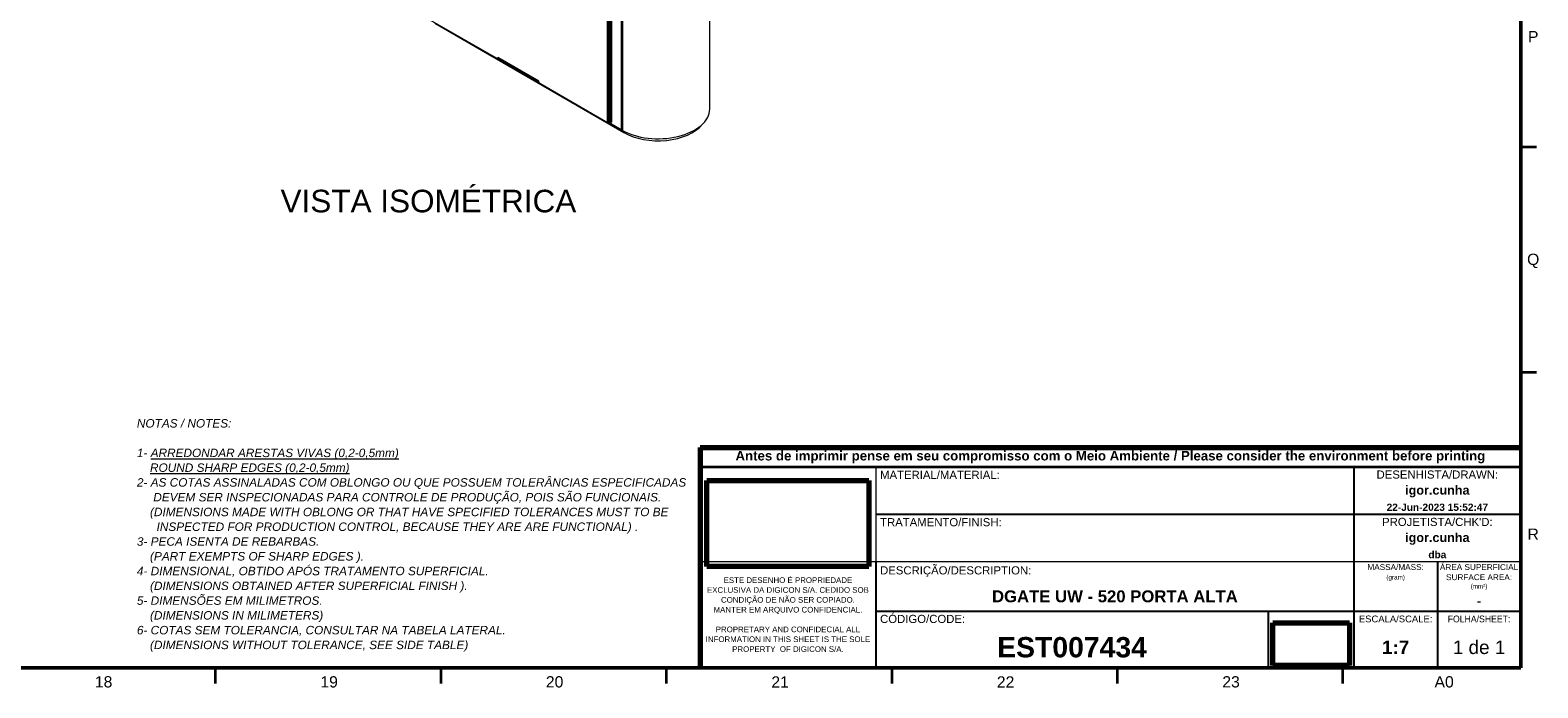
# Model space of a CAD drawing. Header units: millimetres. Extents: x 4 to 1188, y 1 to 840.
# Tile 139 of 197: x 853 to 1188, y 1 to 146. Entities that reach past the tile are written whole.
import ezdxf

# ---------------------------------------------------------------- set-up
doc = ezdxf.new("R2010")
doc.units = ezdxf.units.MM
doc.layers.add('1', color=7, linetype='Continuous')
doc.layers.add('256', color=7, linetype='Continuous')
doc.styles.add('Arial Unicode MS', font='Arial Unicode MS')
picture_1 = doc.add_image_def('image1.png', size_in_pixel=(283, 150))
picture_2 = doc.add_image_def('image2.png', size_in_pixel=(134, 74))

# ---------------------------------------------------------------- blocks, each defined once
blk = doc.blocks.new('TabularNote2')
at = {"layer": '256', "color": 18, "linetype": 'Continuous', "lineweight": 70}
for p, q in [((-182, 48.81), (-143, 48.81)), ((-182, 48.81), (-182, 44.58)), ((-143, 48.81), (-56, 48.81)), ((-56, 48.81), (-37, 48.81)), ((-37, 48.81), (-18.5, 48.81)), ((-18.5, 48.81), (0, 48.81)), ((-182, 44.58), (-182, 41.08)), ((-182, 41.08), (-182, 37.08)), ((-182, 37.08), (-182, 34.08)), ((-182, 34.08), (-182, 30.58)), ((-182, 30.58), (-182, 26.58)), ((-182, 26.58), (-182, 23.58)), ((-182, 23.58), (-182, 21.08)), ((-182, 21.08), (-182, 19.08)), ((-182, 19.08), (-182, 17.08)), ((-182, 17.08), (-182, 12.58)), ((-182, 12.58), (-182, 9.08)), ((-182, 9.08), (-182, 5.58)), ((-182, 5.58), (-182, 0))]:
    blk.add_line(p, q, dxfattribs=at)
at = {"layer": '256', "color": 18, "linetype": 'Continuous', "lineweight": 35}
for p, q in [((0, 48.81), (0, 44.58)), ((-182, 44.58), (-143, 44.58)), ((-143, 44.58), (-56, 44.58)), ((-56, 44.58), (-37, 44.58)), ((-37, 44.58), (-18.5, 44.58)), ((-18.5, 44.58), (0, 44.58)), ((0, 44.58), (0, 41.08)), ((0, 41.08), (0, 37.08)), ((0, 37.08), (0, 34.08)), ((0, 34.08), (0, 30.58)), ((0, 30.58), (0, 26.58)), ((0, 26.58), (0, 23.58)), ((0, 23.58), (0, 21.08)), ((0, 21.08), (0, 19.08)), ((0, 19.08), (0, 17.08)), ((0, 17.08), (0, 12.58)), ((0, 12.58), (0, 9.08)), ((0, 9.08), (0, 5.58)), ((0, 5.58), (0, 0)), ((-182, 0), (-143, 0)), ((-143, 0), (-56, 0)), ((-56, 0), (-37, 0)), ((-37, 0), (-18.5, 0)), ((-18.5, 0), (0, 0))]:
    blk.add_line(p, q, dxfattribs=at)
at = {"layer": '256', "color": 18, "linetype": 'Continuous', "lineweight": 13}
for p, q in [((-143, 44.58), (-143, 41.08)), ((-143, 41.08), (-143, 37.08)), ((-143, 37.08), (-143, 34.08)), ((-143, 34.08), (-143, 30.58)), ((-143, 30.58), (-143, 26.58)), ((-182, 23.58), (-143, 23.58)), ((-143, 26.58), (-143, 23.58)), ((-143, 23.58), (-56, 23.58)), ((-56, 23.58), (-37, 23.58)), ((-37, 23.58), (-18.5, 23.58)), ((-18.5, 23.58), (0, 23.58))]:
    blk.add_line(p, q, dxfattribs=at)
at = {"layer": '256', "color": 18, "linetype": 'Continuous', "lineweight": 25}
for p, q in [((-37, 44.58), (-37, 41.08)), ((-37, 41.08), (-37, 37.08)), ((-37, 37.08), (-37, 34.08)), ((-143, 34.08), (-56, 34.08)), ((-56, 34.08), (-37, 34.08)), ((-37, 34.08), (-18.5, 34.08)), ((-37, 34.08), (-37, 30.58)), ((-18.5, 34.08), (0, 34.08)), ((-37, 30.58), (-37, 26.58)), ((-143, 23.58), (-143, 21.08)), ((-37, 26.58), (-37, 23.58)), ((-37, 23.58), (-37, 21.08)), ((-18.5, 23.58), (-18.5, 21.08)), ((-143, 21.08), (-143, 19.08)), ((-37, 21.08), (-37, 19.08)), ((-18.5, 21.08), (-18.5, 19.08)), ((-143, 19.08), (-143, 17.08)), ((-143, 17.08), (-143, 12.58)), ((-37, 19.08), (-37, 17.08)), ((-37, 17.08), (-37, 12.58)), ((-18.5, 19.08), (-18.5, 17.08)), ((-18.5, 17.08), (-18.5, 12.58)), ((-143, 12.58), (-56, 12.58)), ((-143, 12.58), (-143, 9.08)), ((-56, 12.58), (-37, 12.58)), ((-56, 12.58), (-56, 9.08)), ((-37, 12.58), (-18.5, 12.58)), ((-37, 12.58), (-37, 9.08)), ((-18.5, 12.58), (0, 12.58)), ((-18.5, 12.58), (-18.5, 9.08)), ((-143, 9.08), (-143, 5.58)), ((-56, 9.08), (-56, 5.58)), ((-37, 9.08), (-37, 5.58)), ((-18.5, 9.08), (-18.5, 5.58)), ((-143, 5.58), (-143, 0)), ((-56, 5.58), (-56, 0)), ((-37, 5.58), (-37, 0)), ((-18.5, 5.58), (-18.5, 0))]:
    blk.add_line(p, q, dxfattribs=at)
at = {"layer": '1', "color": 92, "linetype": 'Continuous', "lineweight": 18, "insert": (-91, 46.69), "char_height": 2.1, "attachment_point": 5, "line_spacing_factor": 1.047437, "style": 'Arial Unicode MS'}
blk.add_mtext('\\fArial Unicode MS|b1|i0;\\W1.0000;Antes de imprimir pense em seu compromisso com o Meio Ambiente / Please consider the environment before printing', dxfattribs=at)
at = {"layer": '1', "color": 18, "linetype": 'Continuous', "lineweight": 13, "line_spacing_factor": 1.047437, "style": 'Arial Unicode MS'}
for s, insert, char_height, attachment_point in [('\\fArial Unicode MS|b0|i0;\\W1.0000;MATERIAL/MATERIAL:', (-142.07, 43.68), 1.8, 1), ('\\fArial Unicode MS|b0|i0;\\W1.0000;DESENHISTA/DRAWN:', (-18.5, 42.83), 1.8, 5), ('\\fArial Unicode MS|b0|i0;\\W1.0000;TRATAMENTO/FINISH:', (-142.07, 33.18), 1.8, 1), ("\\fArial Unicode MS|b0|i0;\\W1.0000;PROJETISTA/CHK'D:", (-18.5, 32.33), 1.8, 5), ('\\fArial Unicode MS|b0|i0;\\W1.0000;ESTE DESENHO É PROPRIEDADE\\PEXCLUSIVA DA DIGICON S/A. CEDIDO SOB\\PCONDIÇÃO DE NÃO SER COPIADO. \\PMANTER EM ARQUIVO CONFIDENCIAL.\\P\\PPROPRETARY AND CONFIDECIAL ALL\\PINFORMATION IN THIS SHEET IS THE SOLE\\PPROPERTY  OF DIGICON S/A.', (-162.5, 11.79), 1.25, 5), ('\\fArial Unicode MS|b0|i0;\\W1.0000;DESCRIÇÃO/DESCRIPTION:', (-142.07, 21.33), 1.8, 4), ('\\fArial Unicode MS|b0|i0;\\W1.0000;MASSA/MASS:', (-27.75, 22.33), 1.3, 5), ('\\fArial Unicode MS|b0|i0;\\W1.0000;(gram)', (-27.75, 20.58), 1, 2), ('\\fArial Unicode MS|b0|i0;\\W1.0000;ÁREA SUPERFICIAL', (-9.25, 22.33), 1.3, 5), ('\\fArial Unicode MS|b0|i0;\\W1.0000;SURFACE AREA:', (-9.25, 20.08), 1.3, 5), ('\\fArial Unicode MS|b0|i0;\\W1.0000;(mm²)', (-9.25, 18.58), 1, 2), ('\\fArial Unicode MS|b0|i0;\\W1.0000;CÓDIGO/CODE:', (-142.07, 10.83), 1.8, 4), ('\\fArial Unicode MS|b0|i0;\\W1.0000;ESCALA/SCALE:', (-27.75, 10.83), 1.5, 5), ('\\fArial Unicode MS|b0|i0;\\W0.9183;FOLHA/SHEET:', (-9.25, 10.83), 1.5, 5), ('\\fArial Unicode MS|b0|i0;\\W1.0000;1 de 1', (-9.25, 4.54), 3, 5)]:
    blk.add_mtext(s, dxfattribs=dict(at, insert=insert, char_height=char_height, attachment_point=attachment_point))
at = {"layer": '1', "color": 18, "linetype": 'Continuous', "lineweight": 18, "style": 'Arial Unicode MS'}
for s, insert, char_height, attachment_point, line_spacing_factor in [('\\fArial Unicode MS|b1|i0;\\W1.0000;igor.cunha', (-18.5, 39.08), 2, 5, 1.047437), ('\\fArial Unicode MS|b1|i0;\\W1.0000;22-Jun-2023 15:52:47', (-18.5, 35.58), 1.6, 5, 1.047437), ('\\fArial Unicode MS|b1|i0;\\W1.0000;igor.cunha', (-18.5, 28.58), 2, 5, 1.047437), ('\\fArial Unicode MS|b1|i0;\\W1.0000;dba', (-18.5, 25.08), 1.6, 5, 1.047437), ('\\fArial Unicode MS|b1|i0;\\W1.0000;DGATE UW - 520 PORTA ALTA', (-90, 15.83), 2.65, 5, 1.047437), ('\\fArial Unicode MS|b1|i0;\\W1.0000;-', (-9.25, 14.83), 2, 5, 1.047437), ('\\fArial Unicode MS|b1|i0;\\W1.0000;EST007434', (-99.5, 2.25), 4.5, 8, 0.824923), ('\\fArial Unicode MS|b1|i0;\\W1.0000;1:7', (-27.75, 4.54), 3, 5, 1.047437)]:
    blk.add_mtext(s, dxfattribs=dict(at, insert=insert, char_height=char_height, attachment_point=attachment_point, line_spacing_factor=line_spacing_factor))

msp = doc.modelspace()

# ---------------------------------------------------------------- linework, layer by layer
at = {"layer": '1', "color": 154, "linetype": 'Continuous', "lineweight": 13}
for p, q in [((1004.1489, 128.8482), (1004.1489, 243.2743)), ((982.0774, 234.4678), (982.0774, 126.1071)), ((941.6066, 148.9107), (956.7741, 140.1537)), ((943.1724, 147.8492), (985.1442, 123.6168)), ((956.9169, 140.1396), (957.0382, 140.2096)), ((956.9761, 140.2704), (957.0771, 140.2121)), ((957.1363, 140.0813), (966.2277, 134.8324)), ((966.1685, 134.9631), (966.2695, 134.9048)), ((966.4715, 134.5549), (981.639, 125.798)), ((982.1946, 125.8855), (982.043, 125.798)), ((982.1946, 125.9438), (982.1946, 125.8271)), ((984.6391, 124.1825), (982.3966, 125.4772))]:
    msp.add_line(p, q, dxfattribs=at)
at = {"layer": '1', "color": 154, "linetype": 'Continuous', "lineweight": 35}
for p, q in [((982.1946, 234.3045), (982.1946, 125.9438)), ((984.6391, 232.8932), (984.6391, 124.1825)), ((981.639, 125.798), (981.639, 148.8932)), ((982.043, 125.798), (982.043, 148.9748)), ((957.0771, 140.2121), (966.1685, 134.9631)), ((985.1442, 123.6168), (985.1442, 123.9081))]:
    msp.add_line(p, q, dxfattribs=at)
at = {"layer": '1', "color": 154, "linetype": 'Continuous', "lineweight": 13}
for centre, major_axis, start_param, end_param in [((956.7741, 140.387), (0.1429, -0.2474), 5.49778714, 7.06858347), ((956.8953, 140.457), (-0.1429, 0.2474), 3.14159265, 3.28347974), ((957.2792, 140.3287), (-0.1429, -0.2474), 5.49778714, 6.28318531), ((966.3705, 135.0798), (0.1429, 0.2474), 2.35619449, 3.47030633), ((966.4715, 134.7882), (0.1429, -0.2474), 3.92699082, 5.49778714), ((992.7204, 128.8482), (-11.4286, 0), 0.78539816, 3.14159265), ((981.841, 125.9146), (0.2857, 0), 3.92699082, 5.49778714), ((982.4774, 126.1071), (0.4, 0), 3.14159265, 3.92699082), ((982.3966, 125.7105), (0.1429, -0.2474), 3.92699082, 5.49778714), ((992.7204, 127.9908), (-10.7143, 0), 0.78539816, 2.69956075)]:
    msp.add_ellipse(centre, major_axis=major_axis, ratio=0.57735027, start_param=start_param, end_param=end_param, dxfattribs=at)
at = {"layer": '256', "color": 18, "linetype": 'Continuous', "lineweight": 50}
for p, q in [((1184, 836), (1184, 5)), ((1184, 5), (23, 5))]:
    msp.add_line(p, q, dxfattribs=at)
at = {"layer": '256', "color": 18, "linetype": 'Continuous', "lineweight": 35}
for p, q in [((1184, 120.5), (1187.5, 120.5)), ((1184, 70.5), (1187.5, 70.5)), ((894.5, 5), (894.5, 1.5)), ((944.5, 5), (944.5, 1.5)), ((994.5, 5), (994.5, 1.5)), ((1044.5, 5), (1044.5, 1.5)), ((1094.5, 5), (1094.5, 1.5)), ((1144.5, 5), (1144.5, 1.5))]:
    msp.add_line(p, q, dxfattribs=at)

# ---------------------------------------------------------------- block references
at = {"layer": '256', "color": 162, "linetype": 'Continuous', "lineweight": 70}
msp.add_blockref('TabularNote2', (1184, 5), dxfattribs=at)

# ---------------------------------------------------------------- texts
at = {"layer": '1', "color": 18, "linetype": 'Continuous', "lineweight": 13, "attachment_point": 7, "line_spacing_factor": 1.047437, "style": 'Arial Unicode MS'}
for s, insert, char_height in [('\\fArial Unicode MS|b0|i0;\\W1.0000;VISTA\xa0ISOMÉTRICA\\P\\P ', (908.9893, 88.42), 5), ('\\fArial Unicode MS|b0|i1;\\W1.0000;{\\H1.50x;NOTAS\xa0/\xa0NOTES:\\P\\P1- \\LARREDONDAR ARESTAS VIVAS (0,2-0,5mm)\\l\\P    \\LROUND SHARP EDGES (0,2-0,5mm)\\l\\P2-\xa0AS\xa0COTAS\xa0ASSINALADAS\xa0COM\xa0OBLONGO\xa0OU\xa0QUE\xa0POSSUEM\xa0TOLERÂNCIAS\xa0ESPECIFICADAS\\P\xa0\xa0\xa0\xa0\xa0DEVEM\xa0SER\xa0INSPECIONADAS\xa0PARA\xa0CONTROLE\xa0DE\xa0PRODUÇÃO,\xa0POIS\xa0SÃO\xa0FUNCIONAIS.\\P\xa0\xa0\xa0\xa0(DIMENSIONS\xa0MADE\xa0WITH\xa0OBLONG\xa0OR\xa0THAT\xa0HAVE\xa0SPECIFIED\xa0TOLERANCES\xa0MUST\xa0TO\xa0BE\\P\xa0\xa0\xa0\xa0\xa0\xa0INSPECTED\xa0FOR\xa0PRODUCTION\xa0CONTROL,\xa0BECAUSE\xa0THEY\xa0ARE\xa0ARE\xa0FUNCTIONAL)\xa0.\\P3-\xa0PECA\xa0ISENTA\xa0DE\xa0REBARBAS.\\P\xa0\xa0\xa0\xa0(PART\xa0EXEMPTS\xa0OF\xa0SHARP\xa0EDGES\xa0).\xa0\xa0\xa0\xa0\\P4-\xa0DIMENSIONAL,\xa0OBTIDO\xa0APÓS\xa0TRATAMENTO\xa0SUPERFICIAL.\\P\xa0\xa0\xa0\xa0(DIMENSIONS\xa0OBTAINED\xa0AFTER\xa0SUPERFICIAL\xa0FINISH\xa0).\\P5-\xa0DIMENSÕES\xa0EM\xa0MILIMETROS.\\P\xa0\xa0\xa0\xa0(DIMENSIONS\xa0IN\xa0MILIMETERS)\\P6-\xa0COTAS\xa0SEM\xa0TOLERANCIA,\xa0CONSULTAR\xa0NA\xa0TABELA\xa0LATERAL.\\P    (DIMENSIONS WITHOUT TOLERANCE, SEE SIDE TABLE)}', (877.131, 8.5827), 1.25)]:
    msp.add_mtext(s, dxfattribs=dict(at, insert=insert, char_height=char_height))
at = {"layer": '256', "color": 18, "linetype": 'Continuous', "lineweight": 13, "char_height": 2.5, "attachment_point": 7, "line_spacing_factor": 1.047437, "style": 'Arial Unicode MS'}
for s, insert in [('\\fArial Unicode MS|b0|i0;\\W1.0000;P', (1185.5928, 143.6224)), ('\\fArial Unicode MS|b0|i0;\\W1.0000;Q', (1185.3992, 93.6002)), ('\\fArial Unicode MS|b0|i0;\\W1.0000;R', (1185.4964, 33.3724)), ('\\fArial Unicode MS|b0|i0;\\W1.0000;18', (867.8151, 0.6173)), ('\\fArial Unicode MS|b0|i0;\\W1.0000;19', (917.8151, 0.6173)), ('\\fArial Unicode MS|b0|i0;\\W1.0000;20', (967.8151, 0.6173)), ('\\fArial Unicode MS|b0|i0;\\W1.0000;21', (1017.8151, 0.6173)), ('\\fArial Unicode MS|b0|i0;\\W1.0000;22', (1067.8151, 0.6173)), ('\\fArial Unicode MS|b0|i0;\\W1.0000;23', (1117.8151, 0.6173)), ('\\fArial Unicode MS|b0|i0;\\W1.0000;A0', (1164.8716, 0.6173))]:
    msp.add_mtext(s, dxfattribs=dict(at, insert=insert))

# ---------------------------------------------------------------- pictures from other files: only their frames are drawn
at = {"layer": '1', "color": 162, "linetype": 'Continuous', "lineweight": 70}
image = msp.add_image(picture_1, insert=(1003.5295, 27.475), size_in_units=(35.9411, 19.05), dxfattribs=at)
image.dxf.flags = 7
image = msp.add_image(picture_2, insert=(1128.991, 5.551), size_in_units=(17.018, 9.398), dxfattribs=at)
image.dxf.flags = 7

doc.saveas('drawing.dxf')
